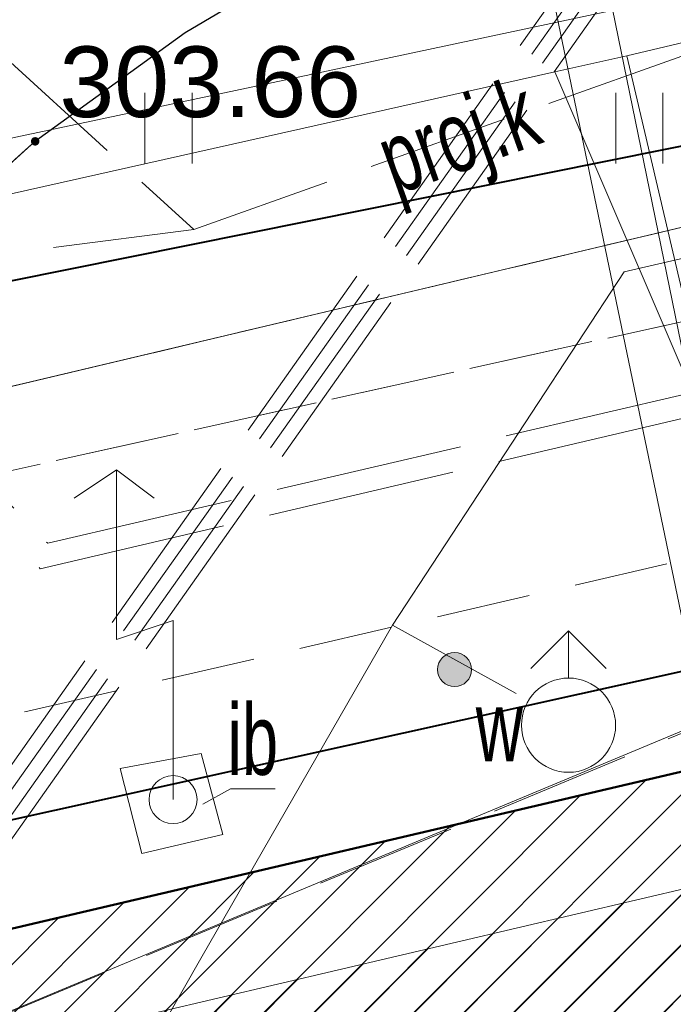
# Model space of a CAD drawing. Header units: metres. Extents: x 6567444 to 13135881, y 5574237 to 11149086.
# Tile 58 of 191: x 6567833 to 6567840, y 5574548 to 5574558. Entities that reach past the tile are written whole.
import ezdxf
from ezdxf.enums import TextEntityAlignment as Align

# ---------------------------------------------------------------- set-up
doc = ezdxf.new("R2010")
doc.units = ezdxf.units.M
for name, pattern in [('Kropki przerywana 1', [250, 150, -100]), ('L_0_03', [1, 0.5, -0.5]), ('L_0_04', [1.5, 1, -0.5]), ('L_0_06', [2, 1.5, -0.5]), ('L_2_50', [2.5, 2, -0.5])]:
    doc.linetypes.add(name, pattern=pattern)
for name, color, linetype, lineweight in [('EGB_DzialkaEwidencyjna', 7, 'Continuous', 18), ('EGB_Klasouzytek', 92, 'Continuous', 18), ('EGB_KonturUzytkuGruntowego', 92, 'Continuous', 18), ('GES_InneUrzadzeniaTowarzyszace_P', 7, 'Continuous', 18), ('GES_PrzewodCieplowniczy', 212, 'Continuous', 18), ('GES_PrzewodElektroenergetyczny', 1, 'Continuous', 18), ('GES_PrzewodElektroenergetyczny_Projektowany', 7, 'Continuous', 18), ('GES_PrzewodKanalizacyjny', 36, 'Continuous', 18), ('GES_PrzewodKanalizacyjny_Projektowany', 7, 'Continuous', 18), ('GES_PrzewodTelekomunikacyjny', 30, 'Continuous', 18), ('GES_PrzewodWodociagowy', 5, 'Continuous', 18), ('GES_PrzewodWodociagowy_Projektowany', 7, 'Continuous', 18), ('GES_UrzadzeniaSiecWodociagowa_P', 7, 'Continuous', 18), ('KR_ObiektKarto', 7, 'Continuous', 18), ('MP_LINIE_REGULAC', 135, 'Continuous', 40), ('OT_Budowle', 7, 'Continuous', 18), ('OT_Komunikacja', 7, 'Continuous', 18), ('OT_ZagospodarowanieTerenu', 7, 'Continuous', 18), ('OTRS', 7, 'Continuous', 13), ('OTRS_O', 7, 'Continuous', 20), ('Z_GRANICE SPRAWDZONE', 100, 'Continuous', 30)]:
    doc.layers.add(name, color=color, linetype=linetype, lineweight=lineweight)
doc.layers.add('FORMA - Arch 01 - PZT 0 ZAKRES OPRACOWANIA', color=7, linetype='Continuous')
doc.layers.add('FORMA - Arch 01 - PZT 1 Strefy', color=7, linetype='Continuous')
doc.styles.add('BDOT', font='arial.ttf', dxfattribs={"width": 0.9})
doc.styles.get("Standard").update_dxf_attribs({"font": 'arial.ttf'})
doc.linetypes.add('MPNLZ', pattern='A,6,-2,[35,msgB.shx,S=0.016,R=0,X=-1,Y=0],6', length=14)
pattern_1 = [(45, (0, 0), (-0.265165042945, 0.265165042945), [])]

# ---------------------------------------------------------------- blocks, each defined once
blk = doc.blocks.new('OTZT_S')
at = {"color": 0, "linetype": 'Continuous', "lineweight": 18, "flags": 128}
for points in [[(-0.5, -0.75), (-0.5, 0.75)], [(0.5, 0.75), (0.5, -0.75)]]:
    blk.add_lwpolyline(points, dxfattribs=at)
blk = doc.blocks.new('other_SUPY')
at = {"color": 0, "linetype": 'Continuous', "lineweight": 18, "flags": 128}
for points in [[(-1.2, 7), (-2.1, 6.4)], [(0, 0), (0, 3.8), (-1.2, 3.4), (-1.2, 7)], [(-1.2, 7), (-0.4, 6.4)]]:
    blk.add_lwpolyline(points, dxfattribs=at)
at = {"color": 0, "linetype": 'Continuous', "lineweight": 18}
blk.add_circle((0, 0), 0.51, dxfattribs=at)
blk = doc.blocks.new('other_SUWH')
at = {"color": 0, "linetype": 'Continuous', "lineweight": 18, "flags": 128}
for points in [[(0, 2), (-0.8, 1.2)], [(0, 1), (0, 2)], [(0, 2), (0.8, 1.2)]]:
    blk.add_lwpolyline(points, dxfattribs=at)
at = {"color": 0, "linetype": 'Continuous', "lineweight": 18}
blk.add_circle((0, 0), 1, dxfattribs=at)
blk = doc.blocks.new('other_SUWW')
at = {"linetype": 'Continuous', "lineweight": 18}
blk.add_hatch(color=0, dxfattribs=at).paths.add_polyline_path([(0, -0.361, 1), (0, 0.361, 1)])
at = {"color": 0, "linetype": 'Continuous', "lineweight": 18}
blk.add_circle((0, 0), 0.361, dxfattribs=at)
blk = doc.blocks.new('OTRS')
at = {"layer": 'OTRS', "color": 0, "lineweight": -3, "const_width": 0.09}
blk.add_lwpolyline([(-0.045, 0, 1), (0.045, 0, 1)], format="xyb", close=True, dxfattribs=at)
at = {"layer": 'OTRS_O', "color": 0, "style": 'BDOT'}
blk.add_attdef('RZEDNA', (0.514, 0.515), '', height=1.5, dxfattribs=at)
blk = doc.blocks.new('_MDCP')
at = {"layer": 'EGB_DzialkaEwidencyjna', "linetype": 'CONTINUOUS', "lineweight": 18}
for p, q in [((6567849.51, 5574552.26), (6567921.55, 5574569.11)), ((6567921.55, 5574569.11), (6567946.41, 5574443.1)), ((6567830.11, 5574547.72), (6567849.51, 5574552.26)), ((6567829, 5574518.49), (6567830.11, 5574547.72)), ((6567851.37, 5574441.53), (6567829, 5574518.49)), ((6567946.41, 5574443.1), (6567945.87, 5574426.93)), ((6567857.95, 5574413.39), (6567851.37, 5574441.53)), ((6567945.87, 5574426.93), (6567941.78, 5574411.28)), ((6567864.17, 5574367.81), (6567857.95, 5574413.39)), ((6567941.78, 5574411.28), (6567926.87, 5574389.48)), ((6567926.87, 5574389.48), (6567903.73, 5574376.76)), ((6567903.73, 5574376.76), (6567864.17, 5574367.81))]:
    blk.add_line(p, q, dxfattribs=at)
at = {"layer": 'EGB_DzialkaEwidencyjna', "linetype": 'Continuous', "lineweight": 18}
for p, q in [((6567820.053, 5574551.078), (6567841.397, 5574556.142)), ((6567841.397, 5574556.142), (6567820.053, 5574551.078)), ((6567849.267, 5574552.203), (6567830.353, 5574547.777))]:
    blk.add_line(p, q, dxfattribs=at)
at = {"layer": 'EGB_Klasouzytek', "lineweight": 18}
for points in [[(6567808.43, 5574567.42), (6567810.41, 5574567.57), (6567821.43, 5574569.65), (6567844.36, 5574573.98), (6567848.19, 5574557.83), (6567841.64, 5574556.2), (6567819.81, 5574551.02), (6567814.7, 5574549.3), (6567811.96, 5574548.85), (6567810.34, 5574548.58), (6567809.02, 5574546.47), (6567805.83, 5574540.63), (6567799.496, 5574570.502)], [(6567843.288, 5574339.738), (6567840.22, 5574379.37), (6567837.97, 5574408.39), (6567824.54, 5574464.39), (6567815.07, 5574503.11), (6567813.39, 5574510.85), (6567812.91, 5574512.76), (6567809.64, 5574533.63), (6567810.66, 5574545.93), (6567811.96, 5574548.85), (6567814.7, 5574549.3), (6567819.81, 5574551.02), (6567841.64, 5574556.2), (6567848.19, 5574557.83), (6567849.51, 5574552.26), (6567830.11, 5574547.72), (6567829, 5574518.49), (6567851.37, 5574441.53), (6567857.95, 5574413.39), (6567862.49, 5574380.1), (6567864.17, 5574367.81), (6567869.98, 5574345.11), (6567862.17, 5574342.99), (6567862.141, 5574342.197)]]:
    blk.add_lwpolyline(points, dxfattribs=at)
blk.add_lwpolyline([(6567903.73, 5574376.76), (6567864.17, 5574367.81), (6567857.95, 5574413.39), (6567851.37, 5574441.53), (6567829, 5574518.49), (6567830.11, 5574547.72), (6567849.51, 5574552.26), (6567921.55, 5574569.11), (6567946.41, 5574443.1), (6567945.87, 5574426.93), (6567941.78, 5574411.28), (6567926.87, 5574389.48)], close=True, dxfattribs=at)
at = {"layer": 'EGB_KonturUzytkuGruntowego', "linetype": 'L_0_03', "lineweight": 18}
for points in [[(6567944.099, 5574577.571), (6567942.63, 5574577.28), (6567937.22, 5574576.21), (6567870.09, 5574563.29), (6567848.19, 5574557.83), (6567841.64, 5574556.2), (6567819.81, 5574551.02), (6567814.7, 5574549.3), (6567811.96, 5574548.85), (6567810.34, 5574548.58), (6567809.02, 5574546.47), (6567805.83, 5574540.63), (6567799.496, 5574570.502)], [(6567843.288, 5574339.738), (6567840.22, 5574379.37), (6567837.97, 5574408.39), (6567824.54, 5574464.39), (6567815.07, 5574503.11), (6567813.39, 5574510.85), (6567812.91, 5574512.76), (6567809.64, 5574533.63), (6567810.66, 5574545.93), (6567811.96, 5574548.85), (6567814.7, 5574549.3), (6567819.81, 5574551.02), (6567841.64, 5574556.2), (6567848.19, 5574557.83), (6567849.51, 5574552.26), (6567830.11, 5574547.72), (6567829, 5574518.49), (6567851.37, 5574441.53), (6567857.95, 5574413.39), (6567862.49, 5574380.1), (6567864.17, 5574367.81), (6567869.98, 5574345.11), (6567862.17, 5574342.99), (6567862.141, 5574342.197)]]:
    blk.add_lwpolyline(points, dxfattribs=at)
at = {"layer": 'EGB_KonturUzytkuGruntowego', "linetype": 'L_0_03', "lineweight": 18, "flags": 128}
blk.add_lwpolyline([(6567864.17, 5574367.81), (6567862.49, 5574380.1), (6567857.95, 5574413.39), (6567851.37, 5574441.53), (6567829, 5574518.49), (6567830.11, 5574547.72), (6567849.51, 5574552.26), (6567921.55, 5574569.11), (6567946.41, 5574443.1), (6567945.87, 5574426.93), (6567941.78, 5574411.28), (6567926.87, 5574389.48), (6567903.73, 5574376.76)], close=True, dxfattribs=at)
at = {"layer": 'GES_PrzewodCieplowniczy', "color": 212, "linetype": 'Continuous', "lineweight": 18}
for points in [[(6567835.395, 5574577.254), (6567835.56, 5574576.27), (6567841.12, 5574549.13), (6567842.56, 5574542.47), (6567842.66, 5574541.85), (6567842.59, 5574541.6), (6567842.37, 5574541.42), (6567841.76, 5574541.31), (6567832.56, 5574539.84), (6567831.99, 5574539.72), (6567831.81, 5574539.63), (6567831.65, 5574539.49), (6567831.8, 5574538.65), (6567833.77, 5574527.9), (6567835.97, 5574516.03), (6567836.07, 5574515.32), (6567836.27, 5574514.58), (6567838.64, 5574502.84)], [(6567840.21, 5574493.42), (6567838.21, 5574503.22), (6567835.81, 5574514.93), (6567835.68, 5574515.72), (6567835.53, 5574516.45), (6567833.32, 5574528.21), (6567831.32, 5574539.11), (6567831.19, 5574539.86), (6567831.31, 5574540.06), (6567831.53, 5574540.16), (6567832.13, 5574540.28), (6567841.07, 5574541.69), (6567841.7, 5574541.79), (6567841.9, 5574541.97), (6567842.01, 5574542.23), (6567841.92, 5574542.82), (6567840.56, 5574549.05), (6567834.9, 5574576.29), (6567834.74, 5574576.8), (6567834.714, 5574577.126)]]:
    blk.add_lwpolyline(points, dxfattribs=at)
at = {"layer": 'GES_PrzewodElektroenergetyczny', "color": 1, "linetype": 'Continuous', "lineweight": 18}
blk.add_lwpolyline([(6567838.664, 5574557.463), (6567839.429, 5574557.634), (6567846.812, 5574559.385), (6567851.645, 5574560.446), (6567868.123, 5574564.188), (6567878.034, 5574566.506), (6567891.189, 5574569.42), (6567902.264, 5574571.789), (6567930.529, 5574577.195), (6567943.691, 5574579.824)], dxfattribs=at)
at = {"layer": 'GES_PrzewodElektroenergetyczny', "color": 1, "linetype": 'Continuous', "lineweight": 18, "flags": 128}
for points in [[(6567839.429, 5574557.634), (6567843.814, 5574538.959), (6567847.225, 5574531.413), (6567849.054, 5574530.594), (6567849.634, 5574529.929), (6567849.99, 5574528.845), (6567850.111, 5574525.986), (6567849.4, 5574523.295), (6567833.849, 5574501.642), (6567833.428, 5574500.948), (6567842.057, 5574466.646), (6567837.363, 5574465.727), (6567836.904, 5574465.072), (6567825.838, 5574462.038), (6567824.032, 5574462.668), (6567814.032, 5574503.304), (6567812.705, 5574511.261)], [(6567838.664, 5574557.463), (6567825.286, 5574554.465), (6567821.836, 5574553.69), (6567821.707, 5574552.996), (6567821.696, 5574552.936), (6567820.074, 5574544.186), (6567818.966, 5574530.39), (6567820.156, 5574520.342), (6567819.55, 5574515.238), (6567813.369, 5574511.714), (6567813.279, 5574511.663), (6567812.705, 5574511.261), (6567811.464, 5574510.392), (6567805.665, 5574509.205)], [(6567838.673, 5574532.515), (6567843.546, 5574534.399), (6567841.187, 5574550.146), (6567840.856, 5574552.357), (6567840.441, 5574553.323), (6567838.664, 5574557.463)]]:
    blk.add_lwpolyline(points, dxfattribs=at)
at = {"layer": 'GES_PrzewodElektroenergetyczny_Projektowany', "color": 1, "linetype": 'L_2_50', "lineweight": 18}
for points in [[(6567794.596, 5574546.571), (6567811.33, 5574550.87), (6567831.53, 5574554.27), (6567833.28, 5574552.46), (6567870.97, 5574561.28), (6567904.99, 5574569.24), (6567915.75, 5574572.57), (6567937.99, 5574577.71), (6567943.858, 5574578.905)], [(6567831.87, 5574502.87), (6567831.07, 5574506.14), (6567830, 5574510.85), (6567828.5, 5574518.11), (6567827.96, 5574522.93), (6567827.68, 5574530.33), (6567827.34, 5574535.47), (6567827.44, 5574541.42), (6567831.16, 5574547.14), (6567832.88, 5574549.3), (6567839.46, 5574558.6), (6567836.65, 5574574.42), (6567834.02, 5574575.68), (6567832.567, 5574576.722)], [(6567831.43, 5574502.77), (6567830.63, 5574506.04), (6567829.56, 5574510.76), (6567828.06, 5574518.04), (6567827.51, 5574522.9), (6567827.23, 5574530.3), (6567826.89, 5574535.46), (6567826.99, 5574541.55), (6567830.8, 5574547.4), (6567832.52, 5574549.58), (6567838.98, 5574558.71), (6567836.25, 5574574.12), (6567833.79, 5574575.29), (6567831.956, 5574576.607)], [(6567831.58, 5574502.8), (6567830.78, 5574506.07), (6567829.7, 5574510.79), (6567828.21, 5574518.06), (6567827.66, 5574522.91), (6567827.38, 5574530.31), (6567827.04, 5574535.46), (6567827.14, 5574541.51), (6567830.92, 5574547.31), (6567832.64, 5574549.49), (6567839.14, 5574558.67), (6567836.38, 5574574.22), (6567833.87, 5574575.42), (6567832.16, 5574576.645)], [(6567831.72, 5574502.84), (6567830.92, 5574506.11), (6567829.85, 5574510.82), (6567828.36, 5574518.08), (6567827.81, 5574522.92), (6567827.53, 5574530.32), (6567827.19, 5574535.47), (6567827.29, 5574541.46), (6567831.04, 5574547.22), (6567832.76, 5574549.39), (6567839.3, 5574558.64), (6567836.51, 5574574.32), (6567833.95, 5574575.55), (6567832.368, 5574576.684)], [(6567794.652, 5574546.329), (6567811.15, 5574550.57), (6567831.45, 5574554), (6567833.2, 5574552.19), (6567855.24, 5574557.35), (6567855.74, 5574555.77)]]:
    blk.add_lwpolyline(points, dxfattribs=at)
at = {"layer": 'GES_PrzewodKanalizacyjny', "color": 36, "linetype": 'Continuous', "lineweight": 18, "flags": 128}
blk.add_lwpolyline([(6567854.51, 5574556.511), (6567832.359, 5574547.28)], dxfattribs=at)
at = {"layer": 'GES_PrzewodKanalizacyjny_Projektowany', "color": 36, "linetype": 'L_0_06', "lineweight": 18}
for points in [[(6567796.266, 5574539.236), (6567832.48, 5574547.32), (6567854.13, 5574556.3), (6567878.83, 5574561.85), (6567921.59, 5574572.26), (6567938.88, 5574580.92), (6567943.337, 5574581.783)], [(6567802.897, 5574571.142), (6567804.15, 5574570.77), (6567822.57, 5574570.72), (6567823.94, 5574565.73), (6567834.83, 5574555.79), (6567851.21, 5574561.61), (6567874.07, 5574567.2), (6567898.27, 5574572.78), (6567918.59, 5574577.15), (6567936.88, 5574581.42)]]:
    blk.add_lwpolyline(points, dxfattribs=at)
at = {"layer": 'GES_PrzewodKanalizacyjny_Projektowany', "color": 36, "linetype": 'L_0_06', "lineweight": 18, "flags": 128}
blk.add_lwpolyline([(6567834.83, 5574555.79), (6567828.45, 5574554.98), (6567823.13, 5574554.55)], dxfattribs=at)
at = {"layer": 'GES_PrzewodTelekomunikacyjny', "color": 30, "linetype": 'Continuous', "lineweight": 18, "flags": 128}
blk.add_lwpolyline([(6567865.525, 5574563.914), (6567846.919, 5574559.742), (6567823.059, 5574554.673), (6567819.6, 5574553.938)], dxfattribs=at)
at = {"layer": 'GES_PrzewodWodociagowy', "color": 5, "linetype": 'Continuous', "lineweight": 18}
blk.add_lwpolyline([(6567933.69, 5574572.61), (6567933.06, 5574572.59), (6567924.48, 5574571.48), (6567923.42, 5574572.32), (6567920.04, 5574574.98), (6567915.01, 5574574.28), (6567879.77, 5574567.11), (6567879.07, 5574566.99), (6567878.14, 5574565.37), (6567860.87, 5574560.66), (6567855.39, 5574559.03), (6567839.4, 5574555.34), (6567836.94, 5574551.59), (6567834.92, 5574548.08), (6567832.61, 5574544.04), (6567830.53, 5574540.71), (6567827.89, 5574537.03), (6567830.01, 5574517.51), (6567828.46, 5574517.24), (6567802.588, 5574511.449)], dxfattribs=at)
at = {"layer": 'GES_PrzewodWodociagowy_Projektowany', "color": 5, "linetype": 'L_0_06', "lineweight": 18, "flags": 128}
blk.add_lwpolyline([(6567836.94, 5574551.59), (6567838.5, 5574550.73)], dxfattribs=at)
at = {"layer": 'MP_LINIE_REGULAC', "linetype": 'Continuous'}
blk.add_lwpolyline([(6567936.85, 5574576.14), (6567822.725, 5574553.2), (6567807.758, 5574533.041), (6567819.961, 5574483.091), (6567828.37, 5574448.208)], dxfattribs=at)
at = {"layer": 'MP_LINIE_REGULAC', "linetype": 'MPNLZ', "flags": 128}
blk.add_lwpolyline([(6567850.203, 5574340.64), (6567845.014, 5574408.349), (6567815.314, 5574531.714), (6567826.921, 5574548.2), (6567848.668, 5574553.025)], dxfattribs=at)
at = {"layer": 'OT_Budowle', "color": 7, "linetype": 'Continuous', "lineweight": 18, "flags": 128}
blk.add_lwpolyline([(6567834.05, 5574550.07), (6567834.91, 5574550.23), (6567835.14, 5574549.37), (6567834.28, 5574549.17)], close=True, dxfattribs=at)
at = {"layer": 'OT_Budowle', "color": 7, "linetype": 'Continuous', "lineweight": 15}
blk.add_lwpolyline([(6567834.925, 5574549.692), (6567835.221, 5574549.853), (6567835.693, 5574549.853)], dxfattribs=at)
at = {"layer": 'OT_Komunikacja', "color": 7, "linetype": 'L_0_06', "lineweight": 18}
blk.add_lwpolyline([(6567870.69, 5574567.61), (6567854.92, 5574563.97), (6567850.42, 5574563.07), (6567847.84, 5574562.43), (6567842.08, 5574560.99), (6567840.14, 5574560.43), (6567838.28, 5574559.74), (6567836.48, 5574558.91), (6567834.74, 5574557.88), (6567833.15, 5574556.73), (6567831.64, 5574555.37), (6567830.23, 5574553.94), (6567829, 5574552.37), (6567807.49, 5574557.68), (6567808.795, 5574564.52), (6567812.22, 5574565.02), (6567813.716, 5574565.299), (6567818.846, 5574566.258), (6567831.918, 5574568.701), (6567838.5, 5574569.98), (6567852.66, 5574572.75), (6567861.62, 5574574.56), (6567874.02, 5574577.02)], dxfattribs=at)
at = {"layer": 'OT_Komunikacja', "color": 7, "linetype": 'Continuous', "lineweight": 25, "flags": 128}
blk.add_lwpolyline([(6567824.25, 5574529.43), (6567824.08, 5574532.42), (6567824.01, 5574536.4), (6567824.25, 5574539.41), (6567825.44, 5574545.29), (6567826.09, 5574547.18), (6567826.92, 5574548.98), (6567827.87, 5574550.71), (6567829, 5574552.37), (6567830.23, 5574553.94), (6567831.64, 5574555.37), (6567833.15, 5574556.73), (6567834.74, 5574557.88), (6567836.48, 5574558.91), (6567838.28, 5574559.74), (6567840.14, 5574560.43), (6567842.08, 5574560.99), (6567847.84, 5574562.43), (6567850.42, 5574563.07), (6567851, 5574562.82), (6567857.08, 5574558.64), (6567878.36, 5574563.51)], dxfattribs=at)
at = {"layer": 'OT_Komunikacja', "color": 7, "linetype": 'L_0_04', "lineweight": 18, "flags": 128}
blk.add_lwpolyline([(6567947.515, 5574455.698), (6567948.396, 5574450.424), (6567948.648, 5574448.732), (6567948.975, 5574446.476), (6567949.265, 5574444.281), (6567949.478, 5574440.508), (6567949.478, 5574438.827), (6567949.548, 5574436.345), (6567949.466, 5574434.494), (6567949.331, 5574431.506), (6567949.013, 5574428.567), (6567948.397, 5574424.452), (6567947.845, 5574421.592), (6567946.958, 5574417.848), (6567946.194, 5574415.206), (6567944.955, 5574411.463), (6567944.22, 5574409.565), (6567943.335, 5574407.431), (6567941.896, 5574404.446), (6567940.723, 5574402.331), (6567939.781, 5574400.677), (6567938.516, 5574398.665), (6567936.744, 5574396.084), (6567934.465, 5574393.243), (6567932.327, 5574390.844), (6567928.971, 5574387.543), (6567926.7, 5574385.54), (6567925.032, 5574384.195), (6567923.337, 5574382.935), (6567920.797, 5574381.179), (6567917.606, 5574379.366), (6567914.527, 5574377.737), (6567911.816, 5574376.502), (6567909.558, 5574375.579), (6567907.269, 5574374.816), (6567903.606, 5574373.672), (6567899.382, 5574372.528), (6567894.891, 5574371.274), (6567878.894, 5574366.917), (6567867.949, 5574363.87), (6567863.154, 5574362.61), (6567857.11, 5574361.35), (6567856.863, 5574364.456), (6567856.582, 5574368.039), (6567856.09, 5574372.83), (6567857, 5574372.9), (6567856.31, 5574378.9), (6567855.79, 5574382.87), (6567855.18, 5574386.83), (6567854.51, 5574390.76), (6567853.78, 5574394.71), (6567853.05, 5574398.63), (6567852.19, 5574402.6), (6567849.76, 5574413.26), (6567849.89, 5574414.22), (6567851.83, 5574414.67), (6567851.37, 5574416.66), (6567854.58, 5574417.42), (6567850.88, 5574432.39), (6567845.96, 5574431.22), (6567840.92, 5574450.67), (6567838.96, 5574456.25), (6567831.07, 5574490.06), (6567830.27, 5574495.98), (6567829, 5574501.83), (6567827.92, 5574506.7), (6567826.86, 5574511.56), (6567826.08, 5574515.52), (6567825.4, 5574519.47), (6567824.95, 5574522.44), (6567824.5, 5574526.43), (6567824.25, 5574529.43), (6567824.08, 5574532.42), (6567824.01, 5574536.4), (6567824.25, 5574539.41), (6567825.44, 5574545.29), (6567826.09, 5574547.18), (6567826.92, 5574548.98), (6567827.87, 5574550.71), (6567829, 5574552.37), (6567849.24, 5574556.86), (6567847.84, 5574562.43), (6567850.42, 5574563.07), (6567851, 5574562.82), (6567857.08, 5574558.64), (6567878.36, 5574563.51), (6567907.32, 5574570.28), (6567907.73, 5574567.88), (6567878.94, 5574561.2), (6567857.62, 5574556.33), (6567833.07, 5574550.68), (6567832.17, 5574550.48), (6567830.79, 5574549.8), (6567829.67, 5574548.79), (6567828.68, 5574547.02), (6567827.68, 5574544.22), (6567827.06, 5574541.37), (6567826.61, 5574538.33), (6567826.47, 5574535.3), (6567826.62, 5574531.27), (6567826.93, 5574527.32), (6567827.29, 5574523.8), (6567827.81, 5574520.34), (6567828.64, 5574515.44), (6567829.22, 5574512.47), (6567831.34, 5574502.7), (6567832, 5574502.04), (6567832.86, 5574501.86), (6567835.48, 5574490.39), (6567838.69, 5574476.72), (6567840.94, 5574477.22), (6567842.1, 5574472.29), (6567839.84, 5574471.76), (6567843.24, 5574457.14), (6567846.41, 5574443.89), (6567846.82, 5574442.27), (6567847.04, 5574441.61), (6567847.42, 5574441.08), (6567847.97, 5574440.71), (6567848.63, 5574440.56), (6567849.32, 5574440.61), (6567851.19, 5574441.04), (6567854.02, 5574429.39), (6567857.72, 5574414.07), (6567855.38, 5574413.53), (6567854.43, 5574412.7), (6567853.63, 5574411.68), (6567853.17, 5574410.72), (6567853.12, 5574409.71), (6567854.26, 5574404.84), (6567855.51, 5574399), (6567857.01, 5574391.2), (6567857.79, 5574386.18), (6567858.35, 5574382.21), (6567859.02, 5574377.27), (6567859.909, 5574368.887), (6567860.055, 5574367.78), (6567860.402, 5574366.895), (6567861.348, 5574365.757), (6567862.743, 5574365.112), (6567863.812, 5574364.983), (6567864.873, 5574365.082), (6567875.385, 5574368.045), (6567887.169, 5574371.344), (6567894.86, 5574373.433), (6567904.193, 5574375.979), (6567909.986, 5574377.842), (6567913.714, 5574379.575), (6567916.29, 5574380.93), (6567919.833, 5574382.929), (6567921.94, 5574384.465), (6567924.837, 5574386.597), (6567926.974, 5574388.488), (6567928.91, 5574390.273), (6567932.797, 5574394.443), (6567936.263, 5574399.014), (6567938.789, 5574403.047), (6567940.719, 5574406.619), (6567942.6, 5574410.97), (6567944.237, 5574415.951), (6567945.095, 5574418.932), (6567946.005, 5574422.667), (6567946.916, 5574428.255), (6567947.357, 5574433.537), (6567947.446, 5574438.626), (6567947.184, 5574444.294), (6567946.685, 5574448.233), (6567946.054, 5574452.175), (6567945.029, 5574458.386), (6567942.856, 5574469.729), (6567945.871, 5574465.435)], close=True, dxfattribs=at)
at = {"layer": 'OT_ZagospodarowanieTerenu', "color": 7, "linetype": 'L_0_04', "lineweight": 18, "flags": 128}
blk.add_lwpolyline([(6567847.84, 5574562.43), (6567849.24, 5574556.86), (6567829, 5574552.37), (6567830.23, 5574553.94), (6567831.64, 5574555.37), (6567833.15, 5574556.73), (6567834.74, 5574557.88), (6567836.48, 5574558.91), (6567838.28, 5574559.74), (6567840.14, 5574560.43), (6567842.08, 5574560.99)], close=True, dxfattribs=at)
at = {"layer": 'Z_GRANICE SPRAWDZONE', "linetype": 'ByBlock', "flags": 128}
blk.add_lwpolyline([(6567830.11, 5574547.72), (6567849.531, 5574552.262), (6567921.55, 5574569.11), (6567946.41, 5574443.1), (6567945.87, 5574426.93), (6567941.769, 5574411.258), (6567926.87, 5574389.48), (6567903.73, 5574376.76), (6567864.17, 5574367.81), (6567857.95, 5574413.39), (6567851.37, 5574441.53), (6567829, 5574518.49), (6567830.11, 5574547.72)], dxfattribs=at)
at = {"layer": 'GES_InneUrzadzeniaTowarzyszace_P', "linetype": 'Continuous', "xscale": 0.5, "yscale": 0.5, "zscale": 0.5}
blk.add_blockref('other_SUPY', (6567834.61, 5574549.74), dxfattribs=at)
at = {"layer": 'GES_UrzadzeniaSiecWodociagowa_P', "color": 5, "linetype": 'Continuous', "xscale": 0.5, "yscale": 0.5, "zscale": 0.5}
for name, p in [('other_SUWH', (6567838.81, 5574550.53)), ('other_SUWW', (6567837.6, 5574551.12))]:
    blk.add_blockref(name, p, dxfattribs=at)
at = {"layer": 'KR_ObiektKarto', "linetype": 'Continuous', "xscale": 0.5, "yscale": 0.5, "zscale": 0.5}
for p in [(6567834.562, 5574556.867), (6567839.562, 5574556.867)]:
    blk.add_blockref('OTZT_S', p, dxfattribs=at)
at = {"layer": 'OTRS', "xscale": 0.5, "yscale": 0.5, "zscale": 0.5}
blk.add_blockref('OTRS', (6567833.146, 5574556.726, 303.657), dxfattribs=at).add_auto_attribs({'RZEDNA': '303.66'})
at = {"layer": 'GES_PrzewodKanalizacyjny_Projektowany', "color": 36, "lineweight": 15, "width": 0.66}
blk.add_text('proj.k', height=0.75, rotation=-340.4, dxfattribs=at).set_placement((6567837.638, 5574556.788), align=Align.MIDDLE_CENTER)
at = {"layer": 'GES_UrzadzeniaSiecWodociagowa_P', "color": 5, "lineweight": 15, "width": 0.66}
blk.add_text('w', height=0.75, rotation=-360, dxfattribs=at).set_placement((6567837.825, 5574550.895), align=Align.TOP_LEFT)
at = {"layer": 'OT_Budowle', "color": 7, "lineweight": 15, "width": 0.66}
blk.add_text('ib', height=0.75, dxfattribs=at).set_placement((6567835.457, 5574550.378), align=Align.MIDDLE_CENTER)
blk = doc.blocks.new('PR1183 Chorzów Metalowców V09_TT')
at = {"layer": 'FORMA - Arch 01 - PZT 1 Strefy', "linetype": 'Continuous', "lineweight": 0, "true_color": 0x577933}
h = blk.add_hatch(dxfattribs=at)
h.set_pattern_fill('ANSI31', color=77, scale=3, style=0)
h.set_pattern_definition(pattern_1)
h.paths.add_polyline_path([(6567829, 5574517.24), (6567842.398, 5574471.118), (6567844.165, 5574471.632), (6567846.931, 5574462.111), (6567846.967, 5574484.472), (6567835.736, 5574536.73), (6567846.642, 5574539.074), (6567844.864, 5574547.35), (6567918.571, 5574563.191), (6567935.605, 5574483.933), (6567930.975, 5574476.768), (6567931.227, 5574475.595), (6567933.57, 5574476.098, 0.216609), (6567938.884, 5574480.085), (6567921.55, 5574567.86), (6567849.267, 5574550.953), (6567830.11, 5574546.47)])
at = {"layer": 'FORMA - Arch 01 - PZT 0 ZAKRES OPRACOWANIA', "color": 1, "linetype": 'Kropki przerywana 1', "lineweight": 50}
blk.add_line((6567849.267, 5574550.953), (6567830.11, 5574546.47), dxfattribs=at)
at = {"layer": 'FORMA - Arch 01 - PZT 1 Strefy', "color": 71, "linetype": 'Continuous', "lineweight": 13, "true_color": 0xaff266}
blk.add_line((6567849.267, 5574550.953), (6567830.11, 5574546.47), dxfattribs=at)
blk = doc.blocks.new('GE.I.6640.1.468.2024_MDCP_dodatkowe pomiary_12.03.2026')
at = {"layer": 'EGB_DzialkaEwidencyjna', "linetype": 'CONTINUOUS', "lineweight": 18}
for p, q in [((6567849.51, 5574552.26), (6567921.55, 5574569.11)), ((6567921.55, 5574569.11), (6567946.41, 5574443.1)), ((6567830.11, 5574547.72), (6567849.51, 5574552.26)), ((6567829, 5574518.49), (6567830.11, 5574547.72)), ((6567851.37, 5574441.53), (6567829, 5574518.49)), ((6567946.41, 5574443.1), (6567945.87, 5574426.93)), ((6567857.95, 5574413.39), (6567851.37, 5574441.53)), ((6567945.87, 5574426.93), (6567941.78, 5574411.28)), ((6567864.17, 5574367.81), (6567857.95, 5574413.39)), ((6567941.78, 5574411.28), (6567926.87, 5574389.48)), ((6567926.87, 5574389.48), (6567903.73, 5574376.76)), ((6567903.73, 5574376.76), (6567864.17, 5574367.81))]:
    blk.add_line(p, q, dxfattribs=at)
at = {"layer": 'EGB_DzialkaEwidencyjna', "linetype": 'Continuous', "lineweight": 18}
for p, q in [((6567820.053, 5574551.078), (6567841.397, 5574556.142)), ((6567841.397, 5574556.142), (6567820.053, 5574551.078)), ((6567849.267, 5574552.203), (6567830.353, 5574547.777))]:
    blk.add_line(p, q, dxfattribs=at)
at = {"layer": 'EGB_Klasouzytek', "lineweight": 18}
for points in [[(6567808.43, 5574567.42), (6567810.41, 5574567.57), (6567821.43, 5574569.65), (6567844.36, 5574573.98), (6567848.19, 5574557.83), (6567841.64, 5574556.2), (6567819.81, 5574551.02), (6567814.7, 5574549.3), (6567811.96, 5574548.85), (6567810.34, 5574548.58), (6567809.02, 5574546.47), (6567805.83, 5574540.63), (6567799.496, 5574570.502)], [(6567843.288, 5574339.738), (6567840.22, 5574379.37), (6567837.97, 5574408.39), (6567824.54, 5574464.39), (6567815.07, 5574503.11), (6567813.39, 5574510.85), (6567812.91, 5574512.76), (6567809.64, 5574533.63), (6567810.66, 5574545.93), (6567811.96, 5574548.85), (6567814.7, 5574549.3), (6567819.81, 5574551.02), (6567841.64, 5574556.2), (6567848.19, 5574557.83), (6567849.51, 5574552.26), (6567830.11, 5574547.72), (6567829, 5574518.49), (6567851.37, 5574441.53), (6567857.95, 5574413.39), (6567862.49, 5574380.1), (6567864.17, 5574367.81), (6567869.98, 5574345.11), (6567862.17, 5574342.99), (6567862.141, 5574342.197)]]:
    blk.add_lwpolyline(points, dxfattribs=at)
blk.add_lwpolyline([(6567903.73, 5574376.76), (6567864.17, 5574367.81), (6567857.95, 5574413.39), (6567851.37, 5574441.53), (6567829, 5574518.49), (6567830.11, 5574547.72), (6567849.51, 5574552.26), (6567921.55, 5574569.11), (6567946.41, 5574443.1), (6567945.87, 5574426.93), (6567941.78, 5574411.28), (6567926.87, 5574389.48)], close=True, dxfattribs=at)
at = {"layer": 'EGB_KonturUzytkuGruntowego', "linetype": 'L_0_03', "lineweight": 18}
for points in [[(6567944.099, 5574577.571), (6567942.63, 5574577.28), (6567937.22, 5574576.21), (6567870.09, 5574563.29), (6567848.19, 5574557.83), (6567841.64, 5574556.2), (6567819.81, 5574551.02), (6567814.7, 5574549.3), (6567811.96, 5574548.85), (6567810.34, 5574548.58), (6567809.02, 5574546.47), (6567805.83, 5574540.63), (6567799.496, 5574570.502)], [(6567843.288, 5574339.738), (6567840.22, 5574379.37), (6567837.97, 5574408.39), (6567824.54, 5574464.39), (6567815.07, 5574503.11), (6567813.39, 5574510.85), (6567812.91, 5574512.76), (6567809.64, 5574533.63), (6567810.66, 5574545.93), (6567811.96, 5574548.85), (6567814.7, 5574549.3), (6567819.81, 5574551.02), (6567841.64, 5574556.2), (6567848.19, 5574557.83), (6567849.51, 5574552.26), (6567830.11, 5574547.72), (6567829, 5574518.49), (6567851.37, 5574441.53), (6567857.95, 5574413.39), (6567862.49, 5574380.1), (6567864.17, 5574367.81), (6567869.98, 5574345.11), (6567862.17, 5574342.99), (6567862.141, 5574342.197)]]:
    blk.add_lwpolyline(points, dxfattribs=at)
at = {"layer": 'EGB_KonturUzytkuGruntowego', "linetype": 'L_0_03', "lineweight": 18, "flags": 128}
blk.add_lwpolyline([(6567864.17, 5574367.81), (6567862.49, 5574380.1), (6567857.95, 5574413.39), (6567851.37, 5574441.53), (6567829, 5574518.49), (6567830.11, 5574547.72), (6567849.51, 5574552.26), (6567921.55, 5574569.11), (6567946.41, 5574443.1), (6567945.87, 5574426.93), (6567941.78, 5574411.28), (6567926.87, 5574389.48), (6567903.73, 5574376.76)], close=True, dxfattribs=at)
at = {"layer": 'GES_PrzewodCieplowniczy', "color": 212, "linetype": 'Continuous', "lineweight": 18}
for points in [[(6567835.395, 5574577.254), (6567835.56, 5574576.27), (6567841.12, 5574549.13), (6567842.56, 5574542.47), (6567842.66, 5574541.85), (6567842.59, 5574541.6), (6567842.37, 5574541.42), (6567841.76, 5574541.31), (6567832.56, 5574539.84), (6567831.99, 5574539.72), (6567831.81, 5574539.63), (6567831.65, 5574539.49), (6567831.8, 5574538.65), (6567833.77, 5574527.9), (6567835.97, 5574516.03), (6567836.07, 5574515.32), (6567836.27, 5574514.58), (6567838.64, 5574502.84)], [(6567840.21, 5574493.42), (6567838.21, 5574503.22), (6567835.81, 5574514.93), (6567835.68, 5574515.72), (6567835.53, 5574516.45), (6567833.32, 5574528.21), (6567831.32, 5574539.11), (6567831.19, 5574539.86), (6567831.31, 5574540.06), (6567831.53, 5574540.16), (6567832.13, 5574540.28), (6567841.07, 5574541.69), (6567841.7, 5574541.79), (6567841.9, 5574541.97), (6567842.01, 5574542.23), (6567841.92, 5574542.82), (6567840.56, 5574549.05), (6567834.9, 5574576.29), (6567834.74, 5574576.8), (6567834.714, 5574577.126)]]:
    blk.add_lwpolyline(points, dxfattribs=at)
at = {"layer": 'GES_PrzewodElektroenergetyczny', "color": 1, "linetype": 'Continuous', "lineweight": 18}
blk.add_lwpolyline([(6567838.664, 5574557.463), (6567839.429, 5574557.634), (6567846.812, 5574559.385), (6567851.645, 5574560.446), (6567868.123, 5574564.188), (6567878.034, 5574566.506), (6567891.189, 5574569.42), (6567902.264, 5574571.789), (6567930.529, 5574577.195), (6567943.691, 5574579.824)], dxfattribs=at)
at = {"layer": 'GES_PrzewodElektroenergetyczny', "color": 1, "linetype": 'Continuous', "lineweight": 18, "flags": 128}
for points in [[(6567839.429, 5574557.634), (6567843.814, 5574538.959), (6567847.225, 5574531.413), (6567849.054, 5574530.594), (6567849.634, 5574529.929), (6567849.99, 5574528.845), (6567850.111, 5574525.986), (6567849.4, 5574523.295), (6567833.849, 5574501.642), (6567833.428, 5574500.948), (6567842.057, 5574466.646), (6567837.363, 5574465.727), (6567836.904, 5574465.072), (6567825.838, 5574462.038), (6567824.032, 5574462.668), (6567814.032, 5574503.304), (6567812.705, 5574511.261)], [(6567838.664, 5574557.463), (6567825.286, 5574554.465), (6567821.836, 5574553.69), (6567821.707, 5574552.996), (6567821.696, 5574552.936), (6567820.074, 5574544.186), (6567818.966, 5574530.39), (6567820.156, 5574520.342), (6567819.55, 5574515.238), (6567813.369, 5574511.714), (6567813.279, 5574511.663), (6567812.705, 5574511.261), (6567811.464, 5574510.392), (6567805.665, 5574509.205)], [(6567838.673, 5574532.515), (6567843.546, 5574534.399), (6567841.187, 5574550.146), (6567840.856, 5574552.357), (6567840.441, 5574553.323), (6567838.664, 5574557.463)]]:
    blk.add_lwpolyline(points, dxfattribs=at)
at = {"layer": 'GES_PrzewodElektroenergetyczny_Projektowany', "color": 1, "linetype": 'L_2_50', "lineweight": 18}
for points in [[(6567794.596, 5574546.571), (6567811.33, 5574550.87), (6567831.53, 5574554.27), (6567833.28, 5574552.46), (6567870.97, 5574561.28), (6567904.99, 5574569.24), (6567915.75, 5574572.57), (6567937.99, 5574577.71), (6567943.858, 5574578.905)], [(6567831.87, 5574502.87), (6567831.07, 5574506.14), (6567830, 5574510.85), (6567828.5, 5574518.11), (6567827.96, 5574522.93), (6567827.68, 5574530.33), (6567827.34, 5574535.47), (6567827.44, 5574541.42), (6567831.16, 5574547.14), (6567832.88, 5574549.3), (6567839.46, 5574558.6), (6567836.65, 5574574.42), (6567834.02, 5574575.68), (6567832.567, 5574576.722)], [(6567831.43, 5574502.77), (6567830.63, 5574506.04), (6567829.56, 5574510.76), (6567828.06, 5574518.04), (6567827.51, 5574522.9), (6567827.23, 5574530.3), (6567826.89, 5574535.46), (6567826.99, 5574541.55), (6567830.8, 5574547.4), (6567832.52, 5574549.58), (6567838.98, 5574558.71), (6567836.25, 5574574.12), (6567833.79, 5574575.29), (6567831.956, 5574576.607)], [(6567831.58, 5574502.8), (6567830.78, 5574506.07), (6567829.7, 5574510.79), (6567828.21, 5574518.06), (6567827.66, 5574522.91), (6567827.38, 5574530.31), (6567827.04, 5574535.46), (6567827.14, 5574541.51), (6567830.92, 5574547.31), (6567832.64, 5574549.49), (6567839.14, 5574558.67), (6567836.38, 5574574.22), (6567833.87, 5574575.42), (6567832.16, 5574576.645)], [(6567831.72, 5574502.84), (6567830.92, 5574506.11), (6567829.85, 5574510.82), (6567828.36, 5574518.08), (6567827.81, 5574522.92), (6567827.53, 5574530.32), (6567827.19, 5574535.47), (6567827.29, 5574541.46), (6567831.04, 5574547.22), (6567832.76, 5574549.39), (6567839.3, 5574558.64), (6567836.51, 5574574.32), (6567833.95, 5574575.55), (6567832.368, 5574576.684)], [(6567794.652, 5574546.329), (6567811.15, 5574550.57), (6567831.45, 5574554), (6567833.2, 5574552.19), (6567855.24, 5574557.35), (6567855.74, 5574555.77)]]:
    blk.add_lwpolyline(points, dxfattribs=at)
at = {"layer": 'GES_PrzewodKanalizacyjny', "color": 36, "linetype": 'Continuous', "lineweight": 18, "flags": 128}
blk.add_lwpolyline([(6567854.51, 5574556.511), (6567832.359, 5574547.28)], dxfattribs=at)
at = {"layer": 'GES_PrzewodKanalizacyjny_Projektowany', "color": 36, "linetype": 'L_0_06', "lineweight": 18}
for points in [[(6567796.266, 5574539.236), (6567832.48, 5574547.32), (6567854.13, 5574556.3), (6567878.83, 5574561.85), (6567921.59, 5574572.26), (6567938.88, 5574580.92), (6567943.337, 5574581.783)], [(6567802.897, 5574571.142), (6567804.15, 5574570.77), (6567822.57, 5574570.72), (6567823.94, 5574565.73), (6567834.83, 5574555.79), (6567851.21, 5574561.61), (6567874.07, 5574567.2), (6567898.27, 5574572.78), (6567918.59, 5574577.15), (6567936.88, 5574581.42)]]:
    blk.add_lwpolyline(points, dxfattribs=at)
at = {"layer": 'GES_PrzewodKanalizacyjny_Projektowany', "color": 36, "linetype": 'L_0_06', "lineweight": 18, "flags": 128}
blk.add_lwpolyline([(6567834.83, 5574555.79), (6567828.45, 5574554.98), (6567823.13, 5574554.55)], dxfattribs=at)
at = {"layer": 'GES_PrzewodTelekomunikacyjny', "color": 30, "linetype": 'Continuous', "lineweight": 18, "flags": 128}
blk.add_lwpolyline([(6567865.525, 5574563.914), (6567846.919, 5574559.742), (6567823.059, 5574554.673), (6567819.6, 5574553.938)], dxfattribs=at)
at = {"layer": 'GES_PrzewodWodociagowy', "color": 5, "linetype": 'Continuous', "lineweight": 18}
blk.add_lwpolyline([(6567933.69, 5574572.61), (6567933.06, 5574572.59), (6567924.48, 5574571.48), (6567923.42, 5574572.32), (6567920.04, 5574574.98), (6567915.01, 5574574.28), (6567879.77, 5574567.11), (6567879.07, 5574566.99), (6567878.14, 5574565.37), (6567860.87, 5574560.66), (6567855.39, 5574559.03), (6567839.4, 5574555.34), (6567836.94, 5574551.59), (6567834.92, 5574548.08), (6567832.61, 5574544.04), (6567830.53, 5574540.71), (6567827.89, 5574537.03), (6567830.01, 5574517.51), (6567828.46, 5574517.24), (6567802.588, 5574511.449)], dxfattribs=at)
at = {"layer": 'GES_PrzewodWodociagowy_Projektowany', "color": 5, "linetype": 'L_0_06', "lineweight": 18, "flags": 128}
blk.add_lwpolyline([(6567836.94, 5574551.59), (6567838.5, 5574550.73)], dxfattribs=at)
at = {"layer": 'MP_LINIE_REGULAC', "linetype": 'Continuous'}
blk.add_lwpolyline([(6567936.85, 5574576.14), (6567822.725, 5574553.2), (6567807.758, 5574533.041), (6567819.961, 5574483.091), (6567828.37, 5574448.208)], dxfattribs=at)
at = {"layer": 'MP_LINIE_REGULAC', "linetype": 'MPNLZ', "flags": 128}
blk.add_lwpolyline([(6567850.203, 5574340.64), (6567845.014, 5574408.349), (6567815.314, 5574531.714), (6567826.921, 5574548.2), (6567848.668, 5574553.025)], dxfattribs=at)
at = {"layer": 'OT_Budowle', "color": 7, "linetype": 'Continuous', "lineweight": 18, "flags": 128}
blk.add_lwpolyline([(6567834.05, 5574550.07), (6567834.91, 5574550.23), (6567835.14, 5574549.37), (6567834.28, 5574549.17)], close=True, dxfattribs=at)
at = {"layer": 'OT_Budowle', "color": 7, "linetype": 'Continuous', "lineweight": 15}
blk.add_lwpolyline([(6567834.925, 5574549.692), (6567835.221, 5574549.853), (6567835.693, 5574549.853)], dxfattribs=at)
at = {"layer": 'OT_Komunikacja', "color": 7, "linetype": 'L_0_06', "lineweight": 18}
blk.add_lwpolyline([(6567870.69, 5574567.61), (6567854.92, 5574563.97), (6567850.42, 5574563.07), (6567847.84, 5574562.43), (6567842.08, 5574560.99), (6567840.14, 5574560.43), (6567838.28, 5574559.74), (6567836.48, 5574558.91), (6567834.74, 5574557.88), (6567833.15, 5574556.73), (6567831.64, 5574555.37), (6567830.23, 5574553.94), (6567829, 5574552.37), (6567807.49, 5574557.68), (6567808.795, 5574564.52), (6567812.22, 5574565.02), (6567813.716, 5574565.299), (6567818.846, 5574566.258), (6567831.918, 5574568.701), (6567838.5, 5574569.98), (6567852.66, 5574572.75), (6567861.62, 5574574.56), (6567874.02, 5574577.02)], dxfattribs=at)
at = {"layer": 'OT_Komunikacja', "color": 7, "linetype": 'Continuous', "lineweight": 25, "flags": 128}
blk.add_lwpolyline([(6567824.25, 5574529.43), (6567824.08, 5574532.42), (6567824.01, 5574536.4), (6567824.25, 5574539.41), (6567825.44, 5574545.29), (6567826.09, 5574547.18), (6567826.92, 5574548.98), (6567827.87, 5574550.71), (6567829, 5574552.37), (6567830.23, 5574553.94), (6567831.64, 5574555.37), (6567833.15, 5574556.73), (6567834.74, 5574557.88), (6567836.48, 5574558.91), (6567838.28, 5574559.74), (6567840.14, 5574560.43), (6567842.08, 5574560.99), (6567847.84, 5574562.43), (6567850.42, 5574563.07), (6567851, 5574562.82), (6567857.08, 5574558.64), (6567878.36, 5574563.51)], dxfattribs=at)
at = {"layer": 'OT_Komunikacja', "color": 7, "linetype": 'L_0_04', "lineweight": 18, "flags": 128}
blk.add_lwpolyline([(6567947.515, 5574455.698), (6567948.396, 5574450.424), (6567948.648, 5574448.732), (6567948.975, 5574446.476), (6567949.265, 5574444.281), (6567949.478, 5574440.508), (6567949.478, 5574438.827), (6567949.548, 5574436.345), (6567949.466, 5574434.494), (6567949.331, 5574431.506), (6567949.013, 5574428.567), (6567948.397, 5574424.452), (6567947.845, 5574421.592), (6567946.958, 5574417.848), (6567946.194, 5574415.206), (6567944.955, 5574411.463), (6567944.22, 5574409.565), (6567943.335, 5574407.431), (6567941.896, 5574404.446), (6567940.723, 5574402.331), (6567939.781, 5574400.677), (6567938.516, 5574398.665), (6567936.744, 5574396.084), (6567934.465, 5574393.243), (6567932.327, 5574390.844), (6567928.971, 5574387.543), (6567926.7, 5574385.54), (6567925.032, 5574384.195), (6567923.337, 5574382.935), (6567920.797, 5574381.179), (6567917.606, 5574379.366), (6567914.527, 5574377.737), (6567911.816, 5574376.502), (6567909.558, 5574375.579), (6567907.269, 5574374.816), (6567903.606, 5574373.672), (6567899.382, 5574372.528), (6567894.891, 5574371.274), (6567878.894, 5574366.917), (6567867.949, 5574363.87), (6567863.154, 5574362.61), (6567857.11, 5574361.35), (6567856.863, 5574364.456), (6567856.582, 5574368.039), (6567856.09, 5574372.83), (6567857, 5574372.9), (6567856.31, 5574378.9), (6567855.79, 5574382.87), (6567855.18, 5574386.83), (6567854.51, 5574390.76), (6567853.78, 5574394.71), (6567853.05, 5574398.63), (6567852.19, 5574402.6), (6567849.76, 5574413.26), (6567849.89, 5574414.22), (6567851.83, 5574414.67), (6567851.37, 5574416.66), (6567854.58, 5574417.42), (6567850.88, 5574432.39), (6567845.96, 5574431.22), (6567840.92, 5574450.67), (6567838.96, 5574456.25), (6567831.07, 5574490.06), (6567830.27, 5574495.98), (6567829, 5574501.83), (6567827.92, 5574506.7), (6567826.86, 5574511.56), (6567826.08, 5574515.52), (6567825.4, 5574519.47), (6567824.95, 5574522.44), (6567824.5, 5574526.43), (6567824.25, 5574529.43), (6567824.08, 5574532.42), (6567824.01, 5574536.4), (6567824.25, 5574539.41), (6567825.44, 5574545.29), (6567826.09, 5574547.18), (6567826.92, 5574548.98), (6567827.87, 5574550.71), (6567829, 5574552.37), (6567849.24, 5574556.86), (6567847.84, 5574562.43), (6567850.42, 5574563.07), (6567851, 5574562.82), (6567857.08, 5574558.64), (6567878.36, 5574563.51), (6567907.32, 5574570.28), (6567907.73, 5574567.88), (6567878.94, 5574561.2), (6567857.62, 5574556.33), (6567833.07, 5574550.68), (6567832.17, 5574550.48), (6567830.79, 5574549.8), (6567829.67, 5574548.79), (6567828.68, 5574547.02), (6567827.68, 5574544.22), (6567827.06, 5574541.37), (6567826.61, 5574538.33), (6567826.47, 5574535.3), (6567826.62, 5574531.27), (6567826.93, 5574527.32), (6567827.29, 5574523.8), (6567827.81, 5574520.34), (6567828.64, 5574515.44), (6567829.22, 5574512.47), (6567831.34, 5574502.7), (6567832, 5574502.04), (6567832.86, 5574501.86), (6567835.48, 5574490.39), (6567838.69, 5574476.72), (6567840.94, 5574477.22), (6567842.1, 5574472.29), (6567839.84, 5574471.76), (6567843.24, 5574457.14), (6567846.41, 5574443.89), (6567846.82, 5574442.27), (6567847.04, 5574441.61), (6567847.42, 5574441.08), (6567847.97, 5574440.71), (6567848.63, 5574440.56), (6567849.32, 5574440.61), (6567851.19, 5574441.04), (6567854.02, 5574429.39), (6567857.72, 5574414.07), (6567855.38, 5574413.53), (6567854.43, 5574412.7), (6567853.63, 5574411.68), (6567853.17, 5574410.72), (6567853.12, 5574409.71), (6567854.26, 5574404.84), (6567855.51, 5574399), (6567857.01, 5574391.2), (6567857.79, 5574386.18), (6567858.35, 5574382.21), (6567859.02, 5574377.27), (6567859.909, 5574368.887), (6567860.055, 5574367.78), (6567860.402, 5574366.895), (6567861.348, 5574365.757), (6567862.743, 5574365.112), (6567863.812, 5574364.983), (6567864.873, 5574365.082), (6567875.385, 5574368.045), (6567887.169, 5574371.344), (6567894.86, 5574373.433), (6567904.193, 5574375.979), (6567909.986, 5574377.842), (6567913.714, 5574379.575), (6567916.29, 5574380.93), (6567919.833, 5574382.929), (6567921.94, 5574384.465), (6567924.837, 5574386.597), (6567926.974, 5574388.488), (6567928.91, 5574390.273), (6567932.797, 5574394.443), (6567936.263, 5574399.014), (6567938.789, 5574403.047), (6567940.719, 5574406.619), (6567942.6, 5574410.97), (6567944.237, 5574415.951), (6567945.095, 5574418.932), (6567946.005, 5574422.667), (6567946.916, 5574428.255), (6567947.357, 5574433.537), (6567947.446, 5574438.626), (6567947.184, 5574444.294), (6567946.685, 5574448.233), (6567946.054, 5574452.175), (6567945.029, 5574458.386), (6567942.856, 5574469.729), (6567945.871, 5574465.435)], close=True, dxfattribs=at)
at = {"layer": 'OT_ZagospodarowanieTerenu', "color": 7, "linetype": 'L_0_04', "lineweight": 18, "flags": 128}
blk.add_lwpolyline([(6567847.84, 5574562.43), (6567849.24, 5574556.86), (6567829, 5574552.37), (6567830.23, 5574553.94), (6567831.64, 5574555.37), (6567833.15, 5574556.73), (6567834.74, 5574557.88), (6567836.48, 5574558.91), (6567838.28, 5574559.74), (6567840.14, 5574560.43), (6567842.08, 5574560.99)], close=True, dxfattribs=at)
at = {"layer": 'Z_GRANICE SPRAWDZONE', "linetype": 'ByBlock', "flags": 128}
blk.add_lwpolyline([(6567830.11, 5574547.72), (6567849.531, 5574552.262), (6567921.55, 5574569.11), (6567946.41, 5574443.1), (6567945.87, 5574426.93), (6567941.769, 5574411.258), (6567926.87, 5574389.48), (6567903.73, 5574376.76), (6567864.17, 5574367.81), (6567857.95, 5574413.39), (6567851.37, 5574441.53), (6567829, 5574518.49), (6567830.11, 5574547.72)], dxfattribs=at)
at = {"layer": 'GES_InneUrzadzeniaTowarzyszace_P', "linetype": 'Continuous', "xscale": 0.5, "yscale": 0.5, "zscale": 0.5}
blk.add_blockref('other_SUPY', (6567834.61, 5574549.74), dxfattribs=at)
at = {"layer": 'GES_UrzadzeniaSiecWodociagowa_P', "color": 5, "linetype": 'Continuous', "xscale": 0.5, "yscale": 0.5, "zscale": 0.5}
for name, p in [('other_SUWH', (6567838.81, 5574550.53)), ('other_SUWW', (6567837.6, 5574551.12))]:
    blk.add_blockref(name, p, dxfattribs=at)
at = {"layer": 'KR_ObiektKarto', "linetype": 'Continuous', "xscale": 0.5, "yscale": 0.5, "zscale": 0.5}
for p in [(6567834.562, 5574556.867), (6567839.562, 5574556.867)]:
    blk.add_blockref('OTZT_S', p, dxfattribs=at)
at = {"layer": 'OTRS', "xscale": 0.5, "yscale": 0.5, "zscale": 0.5}
blk.add_blockref('OTRS', (6567833.146, 5574556.726, 303.657), dxfattribs=at).add_auto_attribs({'RZEDNA': '303.66'})
at = {"layer": 'GES_PrzewodKanalizacyjny_Projektowany', "color": 36, "lineweight": 15, "width": 0.66}
blk.add_text('proj.k', height=0.75, rotation=-340.4, dxfattribs=at).set_placement((6567837.638, 5574556.788), align=Align.MIDDLE_CENTER)
at = {"layer": 'GES_UrzadzeniaSiecWodociagowa_P', "color": 5, "lineweight": 15, "width": 0.66}
blk.add_text('w', height=0.75, rotation=-360, dxfattribs=at).set_placement((6567837.825, 5574550.895), align=Align.TOP_LEFT)
at = {"layer": 'OT_Budowle', "color": 7, "lineweight": 15, "width": 0.66}
blk.add_text('ib', height=0.75, dxfattribs=at).set_placement((6567835.457, 5574550.378), align=Align.MIDDLE_CENTER)

msp = doc.modelspace()

# ---------------------------------------------------------------- block references
at = {"layer": 'Defpoints'}
msp.add_blockref('GE.I.6640.1.468.2024_MDCP_dodatkowe pomiary_12.03.2026', (0, 0), dxfattribs=at)

# ---------------------------------------------------------------- next in the draw order: block references
msp.add_blockref('PR1183 Chorzów Metalowców V09_TT', (0, 1.25))

# ---------------------------------------------------------------- next in the draw order: block references
msp.add_blockref('_MDCP', (0, 0))

# ---------------------------------------------------------------- next in the draw order: hatches: boundary and pattern name
at = {"layer": 'FORMA - Arch 01 - PZT 1 Strefy', "linetype": 'Continuous', "lineweight": 0, "true_color": 0x577933}
h = msp.add_hatch(dxfattribs=at)
h.set_pattern_fill('ANSI31', color=77, scale=3, style=0)
h.set_pattern_definition(pattern_1)
h.paths.add_polyline_path([(6567829, 5574517.24), (6567842.398, 5574471.118), (6567844.165, 5574471.632), (6567846.931, 5574462.111), (6567846.967, 5574484.472), (6567835.736, 5574536.73), (6567846.642, 5574539.074), (6567844.864, 5574547.35), (6567918.571, 5574563.191), (6567935.605, 5574483.933), (6567930.975, 5574476.768), (6567931.227, 5574475.595), (6567933.57, 5574476.098, 0.216609), (6567938.884, 5574480.085), (6567921.55, 5574567.86), (6567849.267, 5574550.953), (6567830.11, 5574546.47)])

# ---------------------------------------------------------------- next in the draw order: linework, layer by layer
at = {"layer": 'FORMA - Arch 01 - PZT 1 Strefy', "color": 71, "linetype": 'Continuous', "lineweight": 13, "true_color": 0xaff266}
msp.add_line((6567849.267, 5574550.953), (6567830.11, 5574546.47), dxfattribs=at)

doc.saveas('drawing.dxf')
